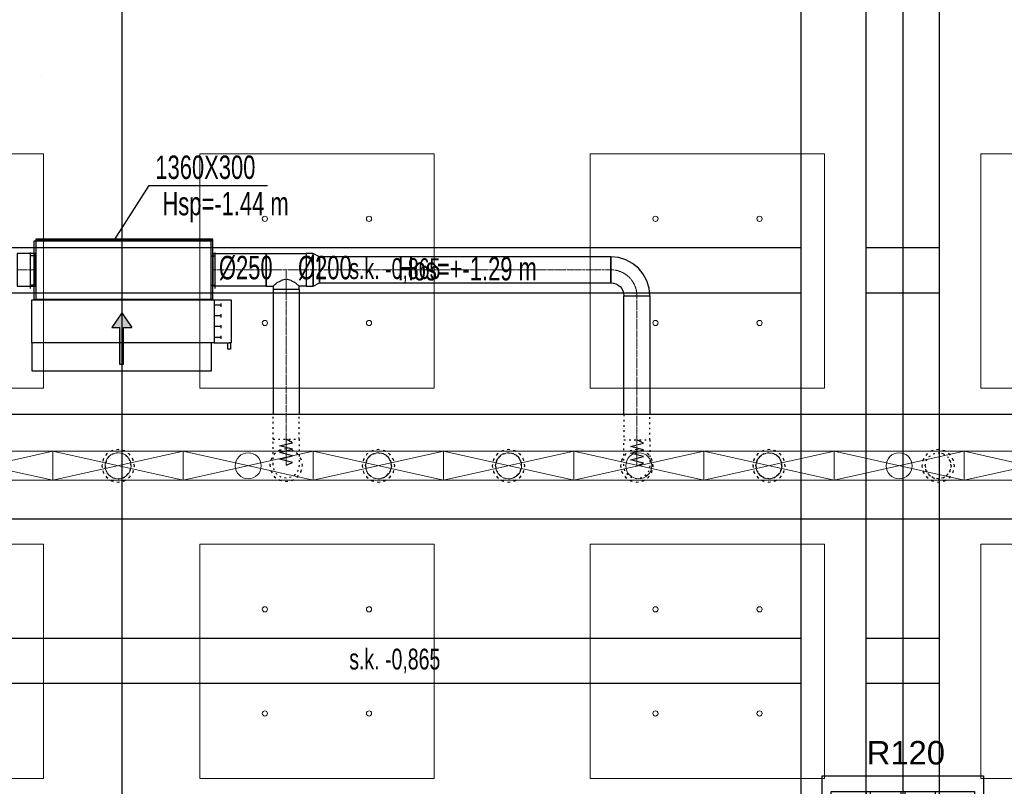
# Model space of a CAD drawing. Header units: centimetres. Extents: x -228435 to 46820, y -89367 to 152985.
# Tile 126 of 252: x -29323 to -21760, y 53540 to 59430. Entities that reach past the tile are written whole.
import ezdxf

# ---------------------------------------------------------------- set-up
doc = ezdxf.new("R2010")
doc.units = ezdxf.units.CM
doc.header["$LTSCALE"] = 50
doc.header["$PDMODE"] = 35
doc.header["$PDSIZE"] = 0.1
for name, pattern in [('CADVENT_CENTERLINE', [9.9, 7.4, -1, 0.5, -1]), ('CADVENT_HIDDEN', [0.8, 0.25, -0.55]), ('Kondygnacja  -0_5$0$HIDDEN', [9.525, 6.35, -3.175]), ('Kondygnacja  -0_5$0$HIDDEN2', [4.7625, 3.175, -1.5875]), ('Osie rzutów$0$DASHDOT2', [12.7, 6.35, -3.175, 0, -3.175])]:
    doc.linetypes.add(name, pattern=pattern)
doc.layers.get('0').update_dxf_attribs({"color": 8})
doc.layers.get('DEFPOINTS').update_dxf_attribs({"color": 8})
for name, color, linetype in [('01-103-Went PP_poziom-0_5$0$L_Nawiew', 3, 'Continuous'), ('bgde-nawiewEXP', 1, 'Continuous'), ('bgde-nawiewHIDDEN', 1, 'Continuous'), ('bgde-tekst', 7, 'Continuous'), ('bgde-wywiewSOL', 5, 'Continuous'), ('Kondygnacja  -0_5$0$ARCH_INFO_ODPORNOŚĆ OGNIOWA', 8, 'Continuous'), ('Kondygnacja  -0_5$0$ARCH_KONSTR_POWYŻEJ RZUTU', 8, 'Kondygnacja  -0_5$0$HIDDEN'), ('Kondygnacja  -0_5$0$ARCH_KONSTR_POWYŻEJ RZUTU_IST', 8, 'Kondygnacja  -0_5$0$HIDDEN2'), ('Kondygnacja  -0_5$0$ARCH_KONSTRUKCJA_NIEWIDOCZNA', 8, 'Continuous'), ('Kondygnacja  -0_5$0$ARCH_OKŁADZINA', 8, 'Continuous'), ('Kondygnacja  -0_5$0$ARCH_SŁUPY', 8, 'Continuous'), ('Osie rzutów$0$ARCH_INFO_OSIE_IST', 8, 'Osie rzutów$0$DASHDOT2'), ('Osie rzutów$0$ARCH_INFO_OSIE_OPISY_IST', 8, 'Continuous')]:
    doc.layers.add(name, color=color, linetype=linetype)
for name, color, linetype, lineweight in [('bgde-nawiewCEN', 7, 'Continuous', 13), ('bgde_nawiewnik', 11, 'Continuous', 5), ('Kondygnacja  -0_5$0$ARCH_INFO_WYMIARY', 8, 'Continuous', 9), ('SU Lampy kwadratowe  -05$0$ARCH_SUFITY_PODWIESZANE', 8, 'Continuous', 9)]:
    doc.layers.add(name, color=color, linetype=linetype, lineweight=lineweight)
doc.styles.add('Kondygnacja  -0_5$0$Arial', font='ARIAL.TTF')
doc.styles.add('Kondygnacja  -0_5$0$BIKTS', font='bikromsw.shx', dxfattribs={"width": 0.8})
doc.styles.add('Kondygnacja  -0_5$0$Romans', font='Romans.shx', dxfattribs={"width": 0.7})
doc.dimstyles.new('Kondygnacja  -0_5$0$Wymiary 1-100', dxfattribs={"dimtxt": 12, "dimasz": 10, "dimexe": 5, "dimexo": 0, "dimgap": 4, "dimtad": 1, "dimrnd": 0.5, "dimzin": 12, "dimdsep": 46, "dimtxsty": 'Kondygnacja  -0_5$0$Romans', "dimblk": 'Kondygnacja  -0_5$0$_Oblique', "dimcen": 10, "dimdle": 10, "dimclrt": 55, "dimazin": 0, "dimtfac": 1, "dimtmove": 1, "dimatfit": 3, "dimfxl": 0, "dimtolj": 1, "dimtzin": 0, "dimarcsym": 0})
pattern_1 = [(45, (-1133.3117, -3177.9858), (-0.6735192, 0.6735192), [])]

# ---------------------------------------------------------------- blocks, each defined once
blk = doc.blocks.new('Osie rzutów')
at = {"layer": 'Osie rzutów$0$ARCH_INFO_OSIE_IST', "ltscale": 10}
for p, q in [((9260, 12510), (9260, 4623.26)), ((9860, 12510), (9860, 4623.26)), ((4436.04, 10400), (13655, 10400))]:
    blk.add_line(p, q, dxfattribs=at)
blk = doc.blocks.new('SU Lampy kwadratowe  -05$0$moduł sufitu')
at = {"layer": 'SU Lampy kwadratowe  -05$0$ARCH_SUFITY_PODWIESZANE'}
for points in [[(60, -60), (240, -60), (240, -240), (60, -240)], [(360, -60), (540, -60), (540, -240), (360, -240)], [(60, -360), (240, -360), (240, -540), (60, -540)], [(360, -360), (540, -360), (540, -540), (360, -540)]]:
    blk.add_lwpolyline(points, close=True, dxfattribs=at)
for centre in [(110, -110), (190, -110), (410, -110), (490, -110), (110, -190), (190, -190), (410, -190), (490, -190), (110, -410), (190, -410), (410, -410), (490, -410), (110, -490), (190, -490), (410, -490), (490, -490)]:
    blk.add_circle(centre, 2, dxfattribs=at)
blk = doc.blocks.new('SU Lampy kwadratowe  -05')
at = {"layer": 'SU Lampy kwadratowe  -05$0$ARCH_SUFITY_PODWIESZANE'}
for p in [(8660, 10400), (9260, 10400), (9860, 10400)]:
    blk.add_blockref('SU Lampy kwadratowe  -05$0$moduł sufitu', p, dxfattribs=at)
blk = doc.blocks.new('Kondygnacja  -0_5$0$słup_kwadrat')
at = {"layer": 'Kondygnacja  -0_5$0$ARCH_SŁUPY', "lineweight": 40}
h = blk.add_hatch(dxfattribs=at)
h.set_pattern_fill('ANSI31', color=256, scale=0.3, style=0)
h.set_pattern_definition(pattern_1)
h.paths.add_polyline_path([(36, 34), (39, 34), (39, 84), (36, 84)])
h = blk.add_hatch(dxfattribs=at)
h.set_pattern_fill('ANSI31', color=256, scale=0.3, style=0)
h.set_pattern_definition(pattern_1)
h.paths.add_polyline_path([(89, 34), (92, 34), (92, 84), (89, 84)])
h = blk.add_hatch(dxfattribs=at)
h.set_pattern_fill('ANSI31', color=256, scale=0.3, style=0)
h.set_pattern_definition(pattern_1)
h.paths.add_polyline_path([(89, 80), (89, 83), (39, 83), (39, 80)])
h = blk.add_hatch(dxfattribs=at)
h.set_pattern_fill('ANSI31', color=256, scale=0.3, style=0)
h.set_pattern_definition(pattern_1)
h.paths.add_polyline_path([(89, 57.5), (89, 60.5), (39, 60.5), (39, 57.5)])
h = blk.add_hatch(dxfattribs=at)
h.set_pattern_fill('ANSI31', color=256, scale=0.3, style=0)
h.set_pattern_definition(pattern_1)
h.paths.add_polyline_path([(89, 35), (89, 38), (39, 38), (39, 35)])
at = {"layer": 'Kondygnacja  -0_5$0$ARCH_KONSTRUKCJA_NIEWIDOCZNA'}
blk.add_lwpolyline([(119, 109), (119, 9), (9, 9), (9, 109)], close=True, dxfattribs=at)
for points in [[(36, 109), (36, 84)], [(39, 109), (39, 84)], [(62.5, 109), (62.5, 83)], [(65.5, 109), (65.5, 83)], [(89, 109), (89, 84)], [(92, 109), (92, 84)], [(9, 83), (36, 83)], [(9, 80), (36, 80)], [(92, 83), (119, 83)], [(92, 80), (119, 80)], [(9, 60.5), (36, 60.5)], [(9, 57.5), (36, 57.5)], [(92, 60.5), (119, 60.5)], [(92, 57.5), (119, 57.5)], [(9, 38), (36, 38)], [(92, 38), (119, 38)], [(9, 35), (36, 35)], [(36, 34), (36, 9)], [(39, 34), (39, 9)], [(62.5, 35), (62.5, 9)], [(65.49, 35), (65.49, 9)], [(89, 34), (89, 9)], [(92, 35), (119, 35)], [(92, 34), (92, 9)]]:
    blk.add_lwpolyline(points, dxfattribs=at)
at = {"layer": 'Kondygnacja  -0_5$0$ARCH_OKŁADZINA'}
blk.add_lwpolyline([(2, 121), (126, 121), (126, -3), (2, -3)], close=True, dxfattribs=at)
at = {"layer": 'Kondygnacja  -0_5$0$ARCH_SŁUPY', "lineweight": 40}
for p, q in [((39, 60.5), (89, 60.5)), ((89, 57.5), (39, 57.5))]:
    blk.add_line(p, q, dxfattribs=at)
at = {"layer": 'Kondygnacja  -0_5$0$ARCH_SŁUPY', "lineweight": 50, "const_width": 3}
blk.add_lwpolyline([(28.5, 94.5), (99.5, 94.5), (99.5, 23.5), (28.5, 23.5)], close=True, dxfattribs=at)
at = {"layer": 'Kondygnacja  -0_5$0$ARCH_SŁUPY', "lineweight": 40}
for points in [[(36, 84), (39, 84), (39, 34), (36, 34)], [(89, 84), (92, 84), (92, 34), (89, 34)]]:
    blk.add_lwpolyline(points, close=True, dxfattribs=at)
for points in [[(89, 83), (39, 83)], [(39, 80), (89, 80)], [(89, 38), (39, 38)], [(39, 35), (89, 35)]]:
    blk.add_lwpolyline(points, dxfattribs=at)
blk = doc.blocks.new('Kondygnacja  -0_5$0$konstrukcja istniejąca -0.5')
at = {"layer": 'Kondygnacja  -0_5$0$ARCH_KONSTR_POWYŻEJ RZUTU_IST', "ltscale": 10}
for points in [[(9782, 9825), (9782, 10975)], [(9832, 9825), (9832, 10975)], [(9888, 10975), (9888, 9825)], [(8738, 10267.89), (9782, 10267.89)], [(9832, 10267.89), (9888, 10267.89)], [(9782, 10232.89), (8738, 10232.89)], [(9888, 10232.89), (9832, 10232.89)], [(8738, 9967.89), (9782, 9967.89)], [(9832, 9967.89), (9888, 9967.89)], [(9782, 9932.89), (8738, 9932.89)], [(9888, 9932.89), (9832, 9932.89)]]:
    blk.add_lwpolyline(points, dxfattribs=at)
at = {"layer": 'Kondygnacja  -0_5$0$ARCH_KONSTR_POWYŻEJ RZUTU_IST', "style": 'Kondygnacja  -0_5$0$BIKTS', "width": 0.7}
for p in [(9434.84, 10243.75), (9434.83, 9943.75)]:
    blk.add_text('s.k. -0,865', height=16, dxfattribs=at).set_placement(p)
blk = doc.blocks.new('Kondygnacja  -0_5$0$_Oblique')
at = {"color": 0, "linetype": 'ByBlock', "lineweight": -2}
blk.add_line((-0.5, -0.5), (0.5, 0.5), dxfattribs=at)
blk = doc.blocks.new('*D179')
at = {"layer": 'DEFPOINTS', "color": 0}
for p in [(-24020, 81900), (-25165.6, 12687.8), (-24020, 12492.9)]:
    blk.add_point(p, dxfattribs=at)
at = {"layer": 'Kondygnacja  -0_5$0$ARCH_INFO_WYMIARY', "color": 0, "lineweight": -2}
for p, q in [((-25175.6, 12492.9), (-24010, 12492.9)), ((-25165.6, 12500.9), (-25165.6, 12487.9)), ((-24020, 12500.9), (-24020, 12487.9))]:
    blk.add_line(p, q, dxfattribs=at)
at = {"layer": 'Kondygnacja  -0_5$0$ARCH_INFO_WYMIARY', "color": 0, "lineweight": -2, "xscale": 10, "yscale": 10, "zscale": 10, "rotation": 180}
blk.add_blockref('Kondygnacja  -0_5$0$_Oblique', (-25165.6, 12492.9), dxfattribs=at)
at = {"layer": 'Kondygnacja  -0_5$0$ARCH_INFO_WYMIARY', "color": 0, "lineweight": -2, "xscale": 10, "yscale": 10, "zscale": 10}
blk.add_blockref('Kondygnacja  -0_5$0$_Oblique', (-24020, 12492.9), dxfattribs=at)
at = {"layer": 'Kondygnacja  -0_5$0$ARCH_INFO_WYMIARY', "color": 55, "insert": (-24592.8, 12502.9), "char_height": 12, "attachment_point": 5, "style": 'Kondygnacja  -0_5$0$Romans'}
blk.add_mtext('\\A1;1145.5', dxfattribs=at)
blk = doc.blocks.new('*D212')
at = {"layer": 'DEFPOINTS', "color": 0}
for p in [(-30586.3, 81900), (-30681.1, 12489.5), (9064, 12489.5)]:
    blk.add_point(p, dxfattribs=at)
at = {"layer": 'Kondygnacja  -0_5$0$ARCH_INFO_WYMIARY', "color": 0, "lineweight": -2}
for p, q in [((-30673.1, 81900), (-30686.1, 81900)), ((-30681.1, 81910), (-30681.1, 12479.5)), ((-30673.1, 12489.5), (-30686.1, 12489.5))]:
    blk.add_line(p, q, dxfattribs=at)
at = {"layer": 'Kondygnacja  -0_5$0$ARCH_INFO_WYMIARY', "color": 0, "lineweight": -2, "xscale": 10, "yscale": 10, "zscale": 10}
for p, rotation in [((-30681.1, 81900), 90), ((-30681.1, 12489.5), 270)]:
    blk.add_blockref('Kondygnacja  -0_5$0$_Oblique', p, dxfattribs=dict(at, rotation=rotation))
at = {"layer": 'Kondygnacja  -0_5$0$ARCH_INFO_WYMIARY', "color": 55, "insert": (-30691.1, 47194.8), "char_height": 12, "attachment_point": 5, "rotation": 90, "style": 'Kondygnacja  -0_5$0$Romans'}
blk.add_mtext('\\A1;69410.5', dxfattribs=at)
blk = doc.blocks.new('*D217')
at = {"layer": 'DEFPOINTS', "color": 0}
for p in [(-29300, 78695), (-29180, 78395.8), (-29180, 12369.5)]:
    blk.add_point(p, dxfattribs=at)
at = {"layer": 'Kondygnacja  -0_5$0$ARCH_INFO_WYMIARY', "color": 0, "lineweight": -2}
for p, q in [((-29310, 78395.8), (-29170, 78395.8)), ((-29300, 78403.8), (-29300, 78390.8)), ((-29180, 78387.8), (-29180, 78400.8))]:
    blk.add_line(p, q, dxfattribs=at)
at = {"layer": 'Kondygnacja  -0_5$0$ARCH_INFO_WYMIARY', "color": 0, "lineweight": -2, "xscale": 10, "yscale": 10, "zscale": 10, "rotation": 180}
blk.add_blockref('Kondygnacja  -0_5$0$_Oblique', (-29300, 78395.8), dxfattribs=at)
at = {"layer": 'Kondygnacja  -0_5$0$ARCH_INFO_WYMIARY', "color": 0, "lineweight": -2, "xscale": 10, "yscale": 10, "zscale": 10}
blk.add_blockref('Kondygnacja  -0_5$0$_Oblique', (-29180, 78395.8), dxfattribs=at)
at = {"layer": 'Kondygnacja  -0_5$0$ARCH_INFO_WYMIARY', "color": 55, "insert": (-29240, 78405.8), "char_height": 12, "attachment_point": 5, "style": 'Kondygnacja  -0_5$0$Romans'}
blk.add_mtext('\\A1;120', dxfattribs=at)
blk = doc.blocks.new('*D218')
at = {"layer": 'DEFPOINTS', "color": 0}
for p in [(-29180, 78695), (-24020, 12369.5), (-24020, 12070.3)]:
    blk.add_point(p, dxfattribs=at)
at = {"layer": 'Kondygnacja  -0_5$0$ARCH_INFO_WYMIARY', "color": 0, "lineweight": -2}
for p, q in [((-29190, 12070.3), (-24010, 12070.3)), ((-29180, 12078.3), (-29180, 12065.3)), ((-24020, 12078.3), (-24020, 12065.3))]:
    blk.add_line(p, q, dxfattribs=at)
at = {"layer": 'Kondygnacja  -0_5$0$ARCH_INFO_WYMIARY', "color": 0, "lineweight": -2, "xscale": 10, "yscale": 10, "zscale": 10, "rotation": 180}
blk.add_blockref('Kondygnacja  -0_5$0$_Oblique', (-29180, 12070.3), dxfattribs=at)
at = {"layer": 'Kondygnacja  -0_5$0$ARCH_INFO_WYMIARY', "color": 0, "lineweight": -2, "xscale": 10, "yscale": 10, "zscale": 10}
blk.add_blockref('Kondygnacja  -0_5$0$_Oblique', (-24020, 12070.3), dxfattribs=at)
at = {"layer": 'Kondygnacja  -0_5$0$ARCH_INFO_WYMIARY', "color": 55, "insert": (-26600, 12080.3), "char_height": 12, "attachment_point": 5, "style": 'Kondygnacja  -0_5$0$Romans'}
blk.add_mtext('\\A1;5160', dxfattribs=at)
blk = doc.blocks.new('*a418')
at = {"layer": 'bgde-tekst'}
blk.add_line((0, 0), (911, 0), dxfattribs=at)
blk = doc.blocks.new('A$C066D7839')
at = {"layer": 'bgde_nawiewnik'}
for p, q in [((-50, -11.15), (-50, 11.15)), ((-50, 11.15), (50, 11.15)), ((-50, -11.15), (50, 11.15)), ((50, -11.15), (-50, 11.15)), ((50, 11.15), (50, -11.15)), ((50, -11.15), (-50, -11.15))]:
    blk.add_line(p, q, dxfattribs=at)
blk.add_circle((0, 0), 10, dxfattribs=at)
blk = doc.blocks.new('A$C5B3E7367')
at = {"layer": '01-103-Went PP_poziom-0_5$0$L_Nawiew'}
h = blk.add_hatch(color=256, dxfattribs=at)
h.paths.add_polyline_path([(215, 704), (215, 674), (331.7, 674), (331.7, 612.1), (445.9, 689), (331.7, 765.9), (331.7, 704)])
h.paths.add_polyline_path([(48.3, 704), (48.3, 674), (215, 674), (215, 704)])
for p, q in [((215, 1525), (165, 1525)), ((165, 1525), (165, 1505)), ((215, 1400), (215, 1530)), ((545, 1530), (215, 1530)), ((215, 1530), (215, 1515)), ((545, 1400), (545, 1530)), ((165, 1505), (215, 1505)), ((243.8, 1452), (268.8, 1452)), ((256.2, 1452), (256.2, 1400)), ((326.2, 1452), (351.2, 1452)), ((338.8, 1452), (338.8, 1400)), ((408.8, 1452), (433.8, 1452)), ((421.2, 1452), (421.2, 1400)), ((491.2, 1452), (516.2, 1452)), ((503.8, 1452), (503.8, 1400)), ((0, 1378), (215, 1378)), ((0, 0), (0, 1378)), ((545, 1400), (215, 1400)), ((215, 1400), (215, 1378)), ((215, 1378), (215, 0)), ((545, 0), (545, 1400)), ((445.9, 689), (331.7, 765.9)), ((331.7, 704), (331.7, 765.9)), ((48.3, 704), (331.7, 704)), ((48.3, 704), (48.3, 674)), ((445.9, 689), (331.7, 612.1)), ((48.3, 674), (331.7, 674)), ((331.7, 612.1), (331.7, 674)), ((215, 0), (0, 0)), ((215, 0), (545, 0))]:
    blk.add_line(p, q, dxfattribs=at)
blk = doc.blocks.new('A$C53CA46B8')
at = {"layer": 'bgde-wywiewSOL'}
for p, q in [((200.4, 481.1), (-249.6, 481.1)), ((-249.6, 481.1), (-249.6, -878.9)), ((112.9, 511.1), (-162.1, 511.1)), ((-137.1, 481.1), (-137.1, 511.1)), ((87.9, 481.1), (87.9, 511.1)), ((200.4, 481.1), (200.4, -878.9)), ((200.4, -878.9), (-249.6, -878.9)), ((-137.1, -878.9), (-137.1, -908.9)), ((87.9, -878.9), (87.9, -908.9)), ((112.9, -908.9), (-162.1, -908.9))]:
    blk.add_line(p, q, dxfattribs=at)
at = {"layer": '01-103-Went PP_poziom-0_5$0$L_Nawiew'}
blk.add_blockref('A$C5B3E7367', (-794.6, -893.9), dxfattribs=at)

msp = doc.modelspace()

# ---------------------------------------------------------------- linework, layer by layer
at = {"layer": 'bgde-nawiewCEN', "linetype": 'CADVENT_CENTERLINE', "ltscale": 0.06}
for p, q in [((-29344.003, 57508.36), (-29204.003, 57508.36)), ((-29200.003, 57508.36), (-29204.003, 57508.36)), ((-27840.003, 57508.36), (-27836.003, 57508.36)), ((-27429.622, 57508.36), (-27836.003, 57508.36)), ((-27276.622, 57508.36), (-27429.622, 57508.36)), ((-27276.622, 57358.36), (-27276.622, 57508.36)), ((-27123.622, 57508.36), (-27276.622, 57508.36)), ((-27123.622, 57508.36), (-27020.622, 57508.36)), ((-27020.622, 57508.36), (-24782.392, 57508.36)), ((-27276.622, 57358.36), (-27276.622, 56206.627)), ((-24582.392, 57308.36), (-24582.392, 56202.697)), ((-27276.622, 56206.627), (-27276.622, 56187.93)), ((-24582.392, 56202.697), (-24582.392, 56184.001)), ((-27276.622, 56187.93), (-27276.622, 56136.819)), ((-27276.622, 56136.819), (-27276.622, 56109.027)), ((-24582.392, 56184.001), (-24582.392, 56132.89)), ((-24582.392, 56132.89), (-24582.392, 56105.097)), ((-27276.622, 56109.027), (-27276.622, 56085.501)), ((-27276.622, 56085.501), (-27276.622, 56065.886)), ((-27276.622, 56065.886), (-27276.622, 56049.827)), ((-27276.622, 56049.827), (-27276.622, 56036.967)), ((-24582.392, 56105.097), (-24582.392, 56081.572)), ((-24582.392, 56081.572), (-24582.392, 56061.957)), ((-24582.392, 56061.957), (-24582.392, 56045.897)), ((-24582.392, 56045.897), (-24582.392, 56033.038)), ((-27276.622, 56036.967), (-27276.622, 56026.952)), ((-27276.622, 56026.952), (-27276.622, 56019.427)), ((-27276.622, 56019.427), (-27276.622, 56014.034)), ((-27276.622, 56014.034), (-27276.622, 56010.419)), ((-27276.622, 56010.419), (-27276.622, 56008.227)), ((-27276.622, 56008.227), (-27276.622, 56007.101)), ((-27276.622, 56007.101), (-27276.622, 56006.627)), ((-24582.392, 56033.038), (-24582.392, 56023.023)), ((-24582.392, 56023.023), (-24582.392, 56015.497)), ((-24582.392, 56015.497), (-24582.392, 56010.105)), ((-24582.392, 56010.105), (-24582.392, 56006.49)), ((-24582.392, 56006.49), (-24582.392, 56004.297)), ((-24582.392, 56004.297), (-24582.392, 56003.172)), ((-24582.392, 56003.172), (-24582.392, 56002.697))]:
    msp.add_line(p, q, dxfattribs=at)
at = {"layer": 'bgde-nawiewCEN', "linetype": 'CADVENT_CENTERLINE', "ltscale": 0.06, "extrusion": (0, 0, -1)}
msp.add_arc((24782.392, 57308.36), 200, 90, 180, dxfattribs=at)
at = {"layer": 'bgde-nawiewEXP', "linetype": 'Continuous'}
for points in [[(-29200.003, 57733.36), (-27840.003, 57733.36), (-27840.003, 57743.36), (-29200.003, 57743.36)], [(-29200.003, 57283.36), (-27840.003, 57283.36), (-27840.003, 57733.36), (-29200.003, 57733.36)], [(-29344.002, 57383.36), (-29204.003, 57383.36), (-29204.003, 57633.36), (-29344.002, 57633.36), (-29344.002, 57392.875)], [(-27836.002, 57383.36), (-27836.002, 57633.36), (-27429.622, 57633.36), (-27429.622, 57383.36)], [(-27123.621, 57383.36), (-27068.779, 57383.36), (-27068.779, 57633.36), (-27123.621, 57633.36), (-27123.621, 57392.875)], [(-27068.779, 57383.36), (-27020.622, 57408.36), (-27020.622, 57608.36), (-27068.779, 57633.36), (-27068.779, 57392.875)], [(-27020.621, 57408.36), (-24782.392, 57408.36), (-24782.392, 57608.36), (-27020.621, 57608.36), (-27020.621, 57415.972)], [(-24782.392, 57408.36), (-24762.883, 57406.439), (-24744.124, 57400.748), (-24726.835, 57391.507), (-24711.682, 57379.071), (-24699.245, 57363.917), (-24690.004, 57346.629), (-24684.314, 57327.869), (-24682.392, 57308.36), (-24482.392, 57308.36), (-24488.157, 57366.887), (-24505.228, 57423.165), (-24532.951, 57475.031), (-24570.26, 57520.492), (-24615.721, 57557.801), (-24667.587, 57585.524), (-24723.865, 57602.596), (-24782.392, 57608.36), (-24782.392, 57415.972)], [(-51077.187, 55595.52), (-9318.667, 55595.52), (-9318.667, 56395.52), (-51077.187, 56395.52), (-51077.187, 55995.517)]]:
    msp.add_lwpolyline(points, close=True, dxfattribs=at)
for points in [[(-29204.003, 57383.36), (-29204.003, 57633.36), (-29200.003, 57633.36)], [(-27840.003, 57383.36), (-27836.003, 57383.36), (-27836.003, 57633.36), (-27840.003, 57633.36)], [(-27429.622, 57383.36), (-27429.622, 57633.36), (-27123.622, 57633.36), (-27123.622, 57383.36), (-27176.622, 57383.36)], [(-27429.622, 57383.36), (-27376.622, 57383.36), (-27376.622, 57358.36), (-27176.622, 57358.36), (-27176.622, 57383.36), (-27184.234, 57390.972), (-27190.626, 57392.875), (-27205.911, 57408.16), (-27232.367, 57419.972), (-27238.353, 57425.958), (-27276.622, 57437.35), (-27314.89, 57425.958), (-27320.876, 57419.972), (-27347.332, 57408.16), (-27362.617, 57392.875), (-27369.009, 57390.972), (-27376.622, 57383.36)], [(-29204.003, 57383.36), (-29200.003, 57383.36)], [(-27376.622, 57358.36), (-27376.622, 56395.52)], [(-27376.622, 57358.36), (-27176.622, 57358.36), (-27176.622, 56395.52)], [(-24682.392, 56395.52), (-24682.392, 57308.36), (-24482.392, 57308.36), (-24482.392, 56395.52)]]:
    msp.add_lwpolyline(points, dxfattribs=at)
at = {"layer": 'bgde-nawiewHIDDEN', "linetype": 'CADVENT_HIDDEN'}
for points in [[(-29200.003, 57383.36), (-29200.003, 57633.36)], [(-27840.003, 57383.36), (-27840.003, 57633.36)], [(-27376.622, 56206.627), (-27176.622, 56206.627), (-27176.622, 56395.52)], [(-27376.622, 56206.627), (-27376.622, 56395.52)], [(-24682.392, 56395.52), (-24682.392, 56202.698), (-24482.392, 56202.698), (-24482.392, 56395.52)], [(-26667.838, 56002.697), (-26660.226, 56040.966), (-26638.549, 56073.408), (-26606.106, 56095.085), (-26567.838, 56102.697), (-26529.57, 56095.085)], [(-26529.57, 56095.085), (-26567.838, 56102.697)], [(-26529.57, 56095.085), (-26497.127, 56073.408)], [(-26497.127, 56073.408), (-26529.57, 56095.085)], [(-26497.127, 56073.408), (-26475.45, 56040.966), (-26467.838, 56002.697), (-26475.45, 55964.429), (-26497.127, 55931.987), (-26529.57, 55910.31)], [(-25667.838, 56002.697), (-25660.226, 56040.966), (-25638.549, 56073.408), (-25606.106, 56095.085), (-25567.838, 56102.697), (-25529.57, 56095.085), (-25497.127, 56073.408)], [(-25497.127, 56073.408), (-25529.57, 56095.085)], [(-25497.127, 56073.408), (-25475.45, 56040.966)], [(-25475.45, 56040.966), (-25497.127, 56073.408)], [(-23667.838, 56002.697), (-23660.226, 56040.966), (-23638.549, 56073.408)], [(-23638.549, 56073.408), (-23660.226, 56040.966)], [(-23606.106, 56095.085), (-23567.838, 56102.697), (-23529.57, 56095.085), (-23497.127, 56073.408), (-23475.45, 56040.966), (-23467.838, 56002.697), (-23475.45, 55964.429), (-23497.127, 55931.987), (-23529.57, 55910.31), (-23567.838, 55902.697), (-23606.106, 55910.31), (-23638.549, 55931.987)], [(-23638.549, 56073.408), (-23606.106, 56095.085)], [(-23606.106, 56095.085), (-23638.549, 56073.408)], [(-22367.838, 56002.697), (-22360.226, 56040.966), (-22338.549, 56073.408), (-22306.106, 56095.085), (-22267.838, 56102.697), (-22229.57, 56095.085)], [(-22229.57, 56095.085), (-22267.838, 56102.697)], [(-22229.57, 56095.085), (-22197.127, 56073.408), (-22175.45, 56040.966)], [(-22175.45, 56040.966), (-22197.127, 56073.408)], [(-26667.838, 56002.697), (-26660.226, 55964.429), (-26638.549, 55931.987), (-26606.106, 55910.31), (-26567.838, 55902.697), (-26529.57, 55910.31)], [(-25667.838, 56002.697), (-25660.226, 55964.429), (-25638.549, 55931.987), (-25606.106, 55910.31), (-25567.838, 55902.697), (-25529.57, 55910.31), (-25497.127, 55931.987)], [(-25475.45, 55964.429), (-25467.838, 56002.697), (-25475.45, 56040.966)], [(-25475.45, 56040.966), (-25467.838, 56002.697)], [(-23667.838, 56002.697), (-23660.226, 55964.429), (-23638.549, 55931.987)], [(-22367.838, 56002.697), (-22360.226, 55964.429), (-22338.549, 55931.987), (-22306.106, 55910.31), (-22267.838, 55902.697), (-22229.57, 55910.31)], [(-22175.45, 55964.429), (-22167.838, 56002.697), (-22175.45, 56040.966)], [(-22175.45, 56040.966), (-22167.838, 56002.697)], [(-26529.57, 55910.31), (-26567.838, 55902.697)], [(-26529.57, 55910.31), (-26497.127, 55931.987)], [(-25497.127, 55931.987), (-25529.57, 55910.31)], [(-25497.127, 55931.987), (-25475.45, 55964.429)], [(-25475.45, 55964.429), (-25497.127, 55931.987)], [(-23638.549, 55931.987), (-23660.226, 55964.429)], [(-23638.549, 55931.987), (-23606.106, 55910.31)], [(-22229.57, 55910.31), (-22267.838, 55902.697)], [(-22229.57, 55910.31), (-22197.127, 55931.987), (-22175.45, 55964.429)], [(-22175.45, 55964.429), (-22197.127, 55931.987)]]:
    msp.add_lwpolyline(points, dxfattribs=at)
for points in [[(-27376.622, 56014.034), (-27376.622, 56206.627), (-27176.622, 56206.627), (-27176.622, 56006.627), (-27184.234, 55968.358), (-27205.911, 55935.916), (-27238.353, 55914.239), (-27276.622, 55906.627), (-27314.89, 55914.239), (-27347.332, 55935.916), (-27369.009, 55968.358), (-27376.622, 56006.627), (-27376.622, 56010.419)], [(-24682.392, 56002.697), (-24682.392, 56202.697), (-24482.392, 56202.697), (-24482.392, 56002.697), (-24490.004, 55964.429), (-24511.682, 55931.987), (-24544.124, 55910.31), (-24582.392, 55902.697), (-24620.661, 55910.31), (-24653.103, 55931.987), (-24674.78, 55964.429)], [(-28692.838, 56002.697), (-28683.323, 55954.862), (-28656.226, 55914.309), (-28615.674, 55887.213), (-28567.838, 55877.697), (-28520.003, 55887.213), (-28479.45, 55914.309), (-28452.353, 55954.862), (-28442.838, 56002.697), (-28452.353, 56050.533), (-28479.45, 56091.086), (-28520.003, 56118.182), (-28567.838, 56127.697), (-28615.674, 56118.182), (-28656.226, 56091.086), (-28683.323, 56050.533)], [(-28692.838, 56002.697), (-28683.323, 55954.862), (-28656.226, 55914.309), (-28615.674, 55887.213), (-28567.838, 55877.697), (-28520.003, 55887.213), (-28479.45, 55914.309), (-28452.353, 55954.862), (-28442.838, 56002.697), (-28452.353, 56050.533), (-28479.45, 56091.086), (-28520.003, 56118.182), (-28567.838, 56127.697), (-28615.674, 56118.182), (-28656.226, 56091.086), (-28683.323, 56050.533)], [(-27401.622, 56006.627), (-27392.106, 55958.791), (-27365.01, 55918.238), (-27324.457, 55891.142), (-27276.622, 55881.627), (-27228.786, 55891.142), (-27188.233, 55918.238), (-27161.137, 55958.791), (-27151.622, 56006.627), (-27161.137, 56054.462), (-27188.233, 56095.015), (-27228.786, 56122.112), (-27276.622, 56131.627), (-27324.457, 56122.112), (-27365.01, 56095.015), (-27392.106, 56054.462)], [(-27401.622, 56006.627), (-27392.106, 55958.791), (-27365.01, 55918.238), (-27324.457, 55891.142), (-27276.622, 55881.627), (-27228.786, 55891.142), (-27188.233, 55918.238), (-27161.137, 55958.791), (-27151.622, 56006.627), (-27161.137, 56054.462), (-27188.233, 56095.015), (-27228.786, 56122.112), (-27276.622, 56131.627), (-27324.457, 56122.112), (-27365.01, 56095.015), (-27392.106, 56054.462)], [(-26692.838, 56002.697), (-26683.323, 55954.862), (-26656.226, 55914.309), (-26615.674, 55887.213), (-26567.838, 55877.697), (-26520.003, 55887.213), (-26479.45, 55914.309), (-26452.353, 55954.862), (-26442.838, 56002.697), (-26452.353, 56050.533), (-26479.45, 56091.086), (-26520.003, 56118.182), (-26567.838, 56127.697), (-26615.674, 56118.182), (-26656.226, 56091.086), (-26683.323, 56050.533)], [(-26692.838, 56002.697), (-26683.323, 55954.862), (-26656.226, 55914.309), (-26615.674, 55887.213), (-26567.838, 55877.697), (-26520.003, 55887.213), (-26479.45, 55914.309), (-26452.353, 55954.862), (-26442.838, 56002.697), (-26452.353, 56050.533), (-26479.45, 56091.086), (-26520.003, 56118.182), (-26567.838, 56127.697), (-26615.674, 56118.182), (-26656.226, 56091.086), (-26683.323, 56050.533)], [(-25692.838, 56002.697), (-25683.323, 55954.862), (-25656.226, 55914.309), (-25615.674, 55887.213), (-25567.838, 55877.697), (-25520.003, 55887.213), (-25479.45, 55914.309), (-25452.353, 55954.862), (-25442.838, 56002.697), (-25452.353, 56050.533), (-25479.45, 56091.086), (-25520.003, 56118.182), (-25567.838, 56127.697), (-25615.674, 56118.182), (-25656.226, 56091.086), (-25683.323, 56050.533)], [(-25692.838, 56002.697), (-25683.323, 55954.862), (-25656.226, 55914.309), (-25615.674, 55887.213), (-25567.838, 55877.697), (-25520.003, 55887.213), (-25479.45, 55914.309), (-25452.353, 55954.862), (-25442.838, 56002.697), (-25452.353, 56050.533), (-25479.45, 56091.086), (-25520.003, 56118.182), (-25567.838, 56127.697), (-25615.674, 56118.182), (-25656.226, 56091.086), (-25683.323, 56050.533)], [(-24707.392, 56002.697), (-24697.877, 55954.862), (-24670.781, 55914.309), (-24630.228, 55887.213), (-24582.392, 55877.697), (-24534.557, 55887.213), (-24494.004, 55914.309), (-24466.907, 55954.862), (-24457.392, 56002.697), (-24466.907, 56050.533), (-24494.004, 56091.086), (-24534.557, 56118.182), (-24582.392, 56127.697), (-24630.228, 56118.182), (-24670.781, 56091.086), (-24697.877, 56050.533)], [(-24707.392, 56002.697), (-24697.877, 55954.862), (-24670.781, 55914.309), (-24630.228, 55887.213), (-24582.392, 55877.697), (-24534.557, 55887.213), (-24494.004, 55914.309), (-24466.907, 55954.862), (-24457.392, 56002.697), (-24466.907, 56050.533), (-24494.004, 56091.086), (-24534.557, 56118.182), (-24582.392, 56127.697), (-24630.228, 56118.182), (-24670.781, 56091.086), (-24697.877, 56050.533)], [(-23692.838, 56002.697), (-23683.323, 55954.862), (-23656.226, 55914.309), (-23615.674, 55887.213), (-23567.838, 55877.697), (-23520.003, 55887.213), (-23479.45, 55914.309), (-23452.353, 55954.862), (-23442.838, 56002.697), (-23452.353, 56050.533), (-23479.45, 56091.086), (-23520.003, 56118.182), (-23567.838, 56127.697), (-23615.674, 56118.182), (-23656.226, 56091.086), (-23683.323, 56050.533)], [(-23692.838, 56002.697), (-23683.323, 55954.862), (-23656.226, 55914.309), (-23615.674, 55887.213), (-23567.838, 55877.697), (-23520.003, 55887.213), (-23479.45, 55914.309), (-23452.353, 55954.862), (-23442.838, 56002.697), (-23452.353, 56050.533), (-23479.45, 56091.086), (-23520.003, 56118.182), (-23567.838, 56127.697), (-23615.674, 56118.182), (-23656.226, 56091.086), (-23683.323, 56050.533)], [(-22392.838, 56002.697), (-22383.323, 55954.862), (-22356.226, 55914.309), (-22315.674, 55887.213), (-22267.838, 55877.697), (-22220.003, 55887.213), (-22179.45, 55914.309), (-22152.353, 55954.862), (-22142.838, 56002.697), (-22152.353, 56050.533), (-22179.45, 56091.086), (-22220.003, 56118.182), (-22267.838, 56127.697), (-22315.674, 56118.182), (-22356.226, 56091.086), (-22383.323, 56050.533)], [(-22392.838, 56002.697), (-22383.323, 55954.862), (-22356.226, 55914.309), (-22315.674, 55887.213), (-22267.838, 55877.697), (-22220.003, 55887.213), (-22179.45, 55914.309), (-22152.353, 55954.862), (-22142.838, 56002.697), (-22152.353, 56050.533), (-22179.45, 56091.086), (-22220.003, 56118.182), (-22267.838, 56127.697), (-22315.674, 56118.182), (-22356.226, 56091.086), (-22383.323, 56050.533)], [(-28667.838, 56002.697), (-28660.226, 55964.429), (-28638.549, 55931.987), (-28606.106, 55910.31), (-28567.838, 55902.697), (-28529.57, 55910.31), (-28497.127, 55931.987), (-28475.45, 55964.429), (-28467.838, 56002.697), (-28475.45, 56040.966), (-28497.127, 56073.408), (-28529.57, 56095.085), (-28567.838, 56102.697), (-28606.106, 56095.085), (-28638.549, 56073.408), (-28660.226, 56040.966)], [(-28667.838, 56002.697), (-28660.226, 55964.429), (-28638.549, 55931.987), (-28606.106, 55910.31), (-28567.838, 55902.697), (-28529.57, 55910.31), (-28497.127, 55931.987), (-28475.45, 55964.429), (-28467.838, 56002.697), (-28475.45, 56040.966), (-28497.127, 56073.408), (-28529.57, 56095.085), (-28567.838, 56102.697), (-28606.106, 56095.085), (-28638.549, 56073.408), (-28660.226, 56040.966)], [(-26667.838, 56002.697), (-26660.226, 55964.429), (-26638.549, 55931.987), (-26606.106, 55910.31), (-26567.838, 55902.697), (-26529.57, 55910.31), (-26497.127, 55931.987), (-26475.45, 55964.429), (-26467.838, 56002.697), (-26475.45, 56040.966), (-26497.127, 56073.408), (-26529.57, 56095.085), (-26567.838, 56102.697), (-26606.106, 56095.085), (-26638.549, 56073.408), (-26660.226, 56040.966)], [(-25667.838, 56002.697), (-25660.226, 55964.429), (-25638.549, 55931.987), (-25606.106, 55910.31), (-25567.838, 55902.697), (-25529.57, 55910.31), (-25497.127, 55931.987), (-25475.45, 55964.429), (-25467.838, 56002.697), (-25475.45, 56040.966), (-25497.127, 56073.408), (-25529.57, 56095.085), (-25567.838, 56102.697), (-25606.106, 56095.085), (-25638.549, 56073.408), (-25660.226, 56040.966)], [(-23667.838, 56002.697), (-23660.226, 55964.429), (-23638.549, 55931.987), (-23606.106, 55910.31), (-23567.838, 55902.697), (-23529.57, 55910.31), (-23497.127, 55931.987), (-23475.45, 55964.429), (-23467.838, 56002.697), (-23475.45, 56040.966), (-23497.127, 56073.408), (-23529.57, 56095.085), (-23567.838, 56102.697), (-23606.106, 56095.085), (-23638.549, 56073.408), (-23660.226, 56040.966)], [(-22367.838, 56002.697), (-22360.226, 56040.966), (-22338.549, 56073.408), (-22306.106, 56095.085), (-22267.838, 56102.697), (-22229.57, 56095.085), (-22197.127, 56073.408), (-22175.45, 56040.966), (-22167.838, 56002.697), (-22175.45, 55964.429), (-22197.127, 55931.987), (-22229.57, 55910.31), (-22267.838, 55902.697), (-22306.106, 55910.31), (-22338.549, 55931.987), (-22360.226, 55964.429)]]:
    msp.add_lwpolyline(points, close=True, dxfattribs=at)
at = {"layer": 'bgde-nawiewHIDDEN'}
for points in [[(-27276.622, 56006.627), (-27226.622, 56027.924), (-27326.622, 56053.286), (-27226.622, 56078.506), (-27326.622, 56103.791), (-27226.622, 56129.326), (-27326.622, 56154.686), (-27226.622, 56180.144), (-27276.622, 56206.627)], [(-24582.392, 56002.697), (-24532.392, 56023.995), (-24632.392, 56049.357), (-24532.392, 56074.577), (-24632.392, 56099.862), (-24532.392, 56125.397), (-24632.392, 56150.756), (-24532.392, 56176.215), (-24582.392, 56202.697)], [(-28567.838, 56002.697), (-28567.838, 56002.697)], [(-26567.838, 56002.697), (-26567.838, 56002.697)], [(-25567.838, 56002.697), (-25567.838, 56002.697)], [(-23567.838, 56002.697), (-23567.838, 56002.697)], [(-22267.838, 56002.697), (-22267.838, 56002.697)]]:
    msp.add_lwpolyline(points, dxfattribs=at)
at = {"layer": 'bgde-tekst'}
msp.add_lwpolyline([(-28331.318, 58156.404), (-28596.603, 57738.929), (-28596.603, 57738.929)], dxfattribs=at)
at = {"layer": 'bgde-tekst', "elevation": 1920}
msp.add_lwpolyline([(-28331.318, 58156.404), (-28596.603, 57738.929), (-28596.603, 57738.929)], dxfattribs=at)

# ---------------------------------------------------------------- block references
at = {"layer": '01-103-Went PP_poziom-0_5$0$L_Nawiew', "xscale": -1, "rotation": 270}
msp.add_blockref('A$C53CA46B8', (-28335.159, 57527.616, 2865), dxfattribs=at)
at = {"layer": '01-103-Went PP_poziom-0_5$0$L_Nawiew', "xscale": 10, "yscale": 10, "zscale": 10}
for p in [(-29567.836, 56002.697, 742.119), (-28567.836, 56002.697, 742.119), (-27567.836, 56002.697, 742.119), (-26567.836, 56002.697, 742.119), (-25567.836, 56002.697, 742.119), (-24567.836, 56002.697, 742.119), (-23567.836, 56002.697, 742.119), (-22567.836, 56002.697, 742.119), (-21567.836, 56002.697, 742.119)]:
    msp.add_blockref('A$C066D7839', p, dxfattribs=at)
at = {"layer": 'bgde-tekst'}
for p in [(-28331.318, 58156.404), (-28331.318, 58156.404, 1920)]:
    msp.add_blockref('*a418', p, dxfattribs=at)
at = {"layer": 'Kondygnacja  -0_5$0$ARCH_KONSTR_POWYŻEJ RZUTU', "xscale": 10, "yscale": 10, "zscale": 10}
msp.add_blockref('Kondygnacja  -0_5$0$konstrukcja istniejąca -0.5', (-121140, -45000), dxfattribs=at)
at = {"layer": 'Kondygnacja  -0_5$0$ARCH_SŁUPY', "xscale": 10, "yscale": 10, "zscale": 10}
msp.add_blockref('Kondygnacja  -0_5$0$słup_kwadrat', (-23180, 52410), dxfattribs=at)
at = {"layer": 'Osie rzutów$0$ARCH_INFO_OSIE_OPISY_IST', "xscale": 10, "yscale": 10, "zscale": 10}
msp.add_blockref('Osie rzutów', (-121140, -45000), dxfattribs=at)
at = {"layer": 'SU Lampy kwadratowe  -05$0$ARCH_SUFITY_PODWIESZANE', "xscale": 10, "yscale": 10, "zscale": 10}
msp.add_blockref('SU Lampy kwadratowe  -05', (-121140, -45000), dxfattribs=at)

# ---------------------------------------------------------------- texts
at = {"layer": 'bgde-tekst', "width": 0.7}
for s, p in [('1360X300', (-28281.318, 58206.404)), ('1360X300', (-28281.318, 58206.404, 1920)), ('Hsp=-1.44 m ', (-28226.687, 57927.318)), ('Hsp=-1.44 m ', (-28226.687, 57927.318, 1920)), ('%%c250', (-27792.657, 57435.174, 2865)), ('%%c200', (-27185.539, 57435.493, 4155)), ('Hos=+-1.29 m ', (-26418.464, 57426.82, 4155))]:
    msp.add_text(s, height=180, dxfattribs=at).set_placement(p)
at = {"layer": 'Kondygnacja  -0_5$0$ARCH_INFO_ODPORNOŚĆ OGNIOWA', "insert": (-22516.217, 53946.874), "char_height": 180, "width": 533.32525, "attachment_point": 5, "style": 'Kondygnacja  -0_5$0$Arial'}
msp.add_mtext('\\PR120', dxfattribs=at)

# ---------------------------------------------------------------- dimensions: what is measured, and where the dimension line sits
at = {"layer": 'Kondygnacja  -0_5$0$ARCH_INFO_WYMIARY'}
dim = msp.add_linear_dim(base=(-30681.114, 12489.5), p1=(-30586.301, 81900), p2=(9064, 12489.5), angle=90, dimstyle='Kondygnacja  -0_5$0$Wymiary 1-100', dxfattribs=at)
dim.commit()
dim.dimension.update_dxf_attribs({"geometry": '*D212', "text_midpoint": (-30691.114, 47194.75)})
for base, p1, p2, picture, middle in [((-24020, 12492.917), (-25165.562, 12687.772), (-24020, 81900), '*D179', (-24592.781, 12502.917)), ((-29180, 78395.805), (-29300, 78695), (-29180, 12369.5), '*D217', (-29240, 78405.805)), ((-24020, 12070.305), (-29180, 78695), (-24020, 12369.5), '*D218', (-26600, 12080.305))]:
    dim = msp.add_linear_dim(base=base, p1=p1, p2=p2, dimstyle='Kondygnacja  -0_5$0$Wymiary 1-100', dxfattribs=at)
    dim.commit()
    dim.dimension.update_dxf_attribs({"geometry": picture, "text_midpoint": middle})

doc.saveas('drawing.dxf')
